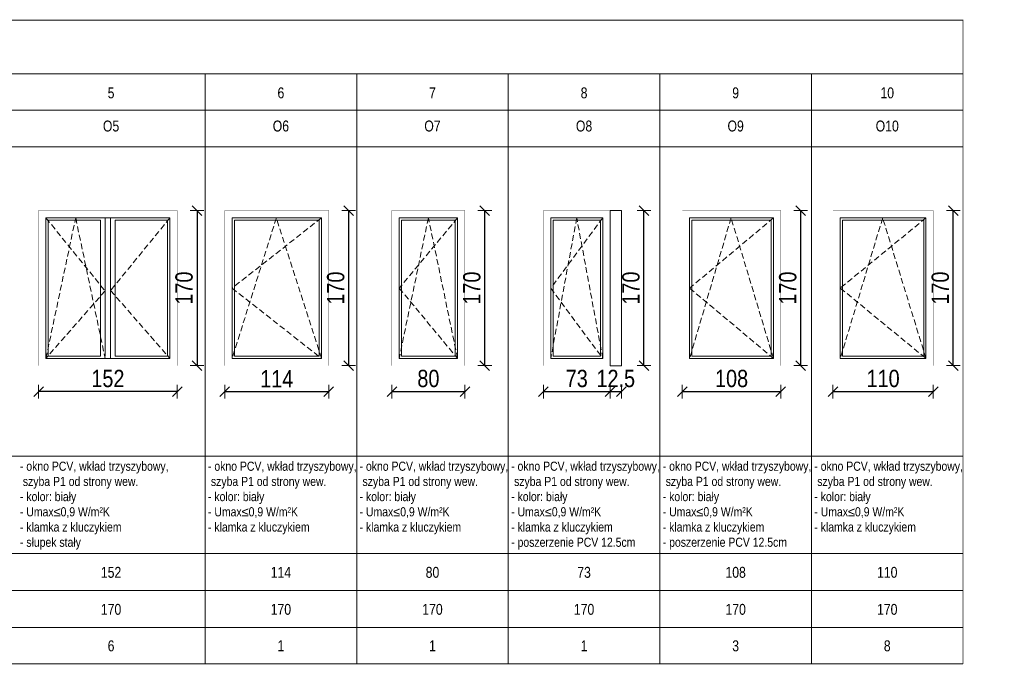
# Model space of a CAD drawing. Header units: millimetres. Extents: x 18880 to 99371, y -5529 to 27899.
# Tile 143 of 158: x 53011 to 54091, y 5936 to 6643. Entities that reach past the tile are written whole.
import ezdxf

# ---------------------------------------------------------------- set-up
doc = ezdxf.new("R2010")
doc.units = ezdxf.units.MM
doc.linetypes.add('DASHED', pattern=[19.05, 12.7, -6.35])
doc.layers.add('AA_OPIS', color=2, linetype='Continuous', lineweight=0)
doc.layers.add('AA_WIDOK', color=254, linetype='Continuous', lineweight=0)
doc.styles.add('1', font='ARIALN.TTF')
doc.styles.add('ARIAL', font='arial.ttf')
doc.styles.add('Arial Narrow', font='txt')
doc.dimstyles.new('1_50', dxfattribs={"dimscale": 10, "dimtxt": 1.9, "dimasz": 0.005, "dimexe": 0, "dimexo": 0, "dimgap": 0.45, "dimtad": 1, "dimdec": 4, "dimrnd": 0.5, "dimdsep": 46, "dimtxsty": '1', "dimblk1": 'DIM01', "dimblk2": 'DIM01', "dimsah": 1, "dimcen": 2, "dimdle": 25, "dimse1": 1, "dimse2": 1, "dimclrd": 1, "dimclrt": 2, "dimadec": 0, "dimazin": 0, "dimtfac": 0.66665, "dimtdec": 4, "dimtix": 1, "dimtmove": 0, "dimatfit": 3, "dimldrblk": 'DIM01', "dimfxl": 0, "dimtolj": 1, "dimtzin": 0, "dimarcsym": 0})

# ---------------------------------------------------------------- blocks, each defined once
blk = doc.blocks.new('DIM01')
at = {"color": 2}
blk.add_line((-106, -106), (106, 106), dxfattribs=at)
blk.add_line((0, -150), (0, 150))
blk = doc.blocks.new('*D1519')
at = {"layer": 'AA_OPIS', "color": 1, "lineweight": -2, "transparency": 16777216}
blk.add_line((53205.2, 6433.4), (53205.2, 6263.5), dxfattribs=at)
at = {"layer": 'Defpoints', "color": 0, "transparency": 16777216}
for p in [(53183.4, 6433.5), (53183.4, 6263.5), (53205.2, 6263.5)]:
    blk.add_point(p, dxfattribs=at)
at = {"layer": 'AA_OPIS', "color": 1, "lineweight": -2, "transparency": 16777216, "xscale": 0.05, "yscale": 0.05, "zscale": 0.05}
for p, rotation in [((53205.2, 6433.5), 90), ((53205.2, 6263.5), 270)]:
    blk.add_blockref('DIM01', p, dxfattribs=dict(at, rotation=rotation))
at = {"layer": 'AA_OPIS', "color": 2, "transparency": 16777216, "insert": (53191, 6348.5), "char_height": 19, "attachment_point": 5, "rotation": 90, "style": '1'}
blk.add_mtext('\\A1;170', dxfattribs=at)
blk = doc.blocks.new('*D1520')
at = {"layer": 'AA_OPIS', "color": 1, "lineweight": -2, "transparency": 16777216}
blk.add_line((53183.3, 6235.1), (53031.4, 6235.1), dxfattribs=at)
at = {"layer": 'Defpoints', "color": 0, "transparency": 16777216}
for p in [(53031.4, 6263.5), (53183.4, 6263.5), (53031.4, 6235.1)]:
    blk.add_point(p, dxfattribs=at)
at = {"layer": 'AA_OPIS', "color": 1, "lineweight": -2, "transparency": 16777216, "xscale": 0.05, "yscale": 0.05, "zscale": 0.05, "rotation": 180}
blk.add_blockref('DIM01', (53031.4, 6235.1), dxfattribs=at)
at = {"layer": 'AA_OPIS', "color": 1, "lineweight": -2, "transparency": 16777216, "xscale": 0.05, "yscale": 0.05, "zscale": 0.05}
blk.add_blockref('DIM01', (53183.4, 6235.1), dxfattribs=at)
at = {"layer": 'AA_OPIS', "color": 2, "transparency": 16777216, "insert": (53107.4, 6249.3), "char_height": 19, "attachment_point": 5, "style": '1'}
blk.add_mtext('\\A1;152', dxfattribs=at)
blk = doc.blocks.new('*D1521')
at = {"layer": 'AA_OPIS', "color": 1, "lineweight": -2, "transparency": 16777216}
blk.add_line((53235.7, 6235.1), (53349.6, 6235.1), dxfattribs=at)
at = {"layer": 'Defpoints', "color": 0, "transparency": 16777216}
for p in [(53235.6, 6263.5), (53349.6, 6263.5), (53349.6, 6235.1)]:
    blk.add_point(p, dxfattribs=at)
at = {"layer": 'AA_OPIS', "color": 1, "lineweight": -2, "transparency": 16777216, "xscale": 0.05, "yscale": 0.05, "zscale": 0.05, "rotation": 180}
blk.add_blockref('DIM01', (53235.6, 6235.1), dxfattribs=at)
at = {"layer": 'AA_OPIS', "color": 1, "lineweight": -2, "transparency": 16777216, "xscale": 0.05, "yscale": 0.05, "zscale": 0.05}
blk.add_blockref('DIM01', (53349.6, 6235.1), dxfattribs=at)
at = {"layer": 'AA_OPIS', "color": 2, "transparency": 16777216, "insert": (53292.6, 6249.1), "char_height": 19, "attachment_point": 5, "style": '1'}
blk.add_mtext('\\A1;114', dxfattribs=at)
blk = doc.blocks.new('*D1522')
at = {"layer": 'AA_OPIS', "color": 1, "lineweight": -2, "transparency": 16777216}
blk.add_line((53371.5, 6263.5), (53371.5, 6433.4), dxfattribs=at)
at = {"layer": 'Defpoints', "color": 0, "transparency": 16777216}
for p in [(53349.6, 6433.5), (53371.5, 6433.5), (53349.6, 6263.5)]:
    blk.add_point(p, dxfattribs=at)
at = {"layer": 'AA_OPIS', "color": 1, "lineweight": -2, "transparency": 16777216, "xscale": 0.05, "yscale": 0.05, "zscale": 0.05}
for p, rotation in [((53371.5, 6433.5), 90), ((53371.5, 6263.5), 270)]:
    blk.add_blockref('DIM01', p, dxfattribs=dict(at, rotation=rotation))
at = {"layer": 'AA_OPIS', "color": 2, "transparency": 16777216, "insert": (53357.3, 6348.5), "char_height": 19, "attachment_point": 5, "rotation": 90, "style": '1'}
blk.add_mtext('\\A1;170', dxfattribs=at)
blk = doc.blocks.new('*D1541')
at = {"layer": 'AA_OPIS', "color": 1, "lineweight": -2, "transparency": 16777216}
blk.add_line((53418.9, 6235.1), (53498.8, 6235.1), dxfattribs=at)
at = {"layer": 'Defpoints', "color": 0, "transparency": 16777216}
for p in [(53418.9, 6263.5), (53498.9, 6263.5), (53498.9, 6235.1)]:
    blk.add_point(p, dxfattribs=at)
at = {"layer": 'AA_OPIS', "color": 1, "lineweight": -2, "transparency": 16777216, "xscale": 0.05, "yscale": 0.05, "zscale": 0.05, "rotation": 180}
blk.add_blockref('DIM01', (53418.9, 6235.1), dxfattribs=at)
at = {"layer": 'AA_OPIS', "color": 1, "lineweight": -2, "transparency": 16777216, "xscale": 0.05, "yscale": 0.05, "zscale": 0.05}
blk.add_blockref('DIM01', (53498.9, 6235.1), dxfattribs=at)
at = {"layer": 'AA_OPIS', "color": 2, "transparency": 16777216, "insert": (53458.9, 6249.3), "char_height": 19, "attachment_point": 5, "style": '1'}
blk.add_mtext('\\A1;80', dxfattribs=at)
blk = doc.blocks.new('*D1542')
at = {"layer": 'AA_OPIS', "color": 1, "lineweight": -2, "transparency": 16777216}
blk.add_line((53520.8, 6263.5), (53520.8, 6433.4), dxfattribs=at)
at = {"layer": 'Defpoints', "color": 0, "transparency": 16777216}
for p in [(53498.9, 6433.5), (53520.8, 6433.5), (53498.9, 6263.5)]:
    blk.add_point(p, dxfattribs=at)
at = {"layer": 'AA_OPIS', "color": 1, "lineweight": -2, "transparency": 16777216, "xscale": 0.05, "yscale": 0.05, "zscale": 0.05}
for p, rotation in [((53520.8, 6433.5), 90), ((53520.8, 6263.5), 270)]:
    blk.add_blockref('DIM01', p, dxfattribs=dict(at, rotation=rotation))
at = {"layer": 'AA_OPIS', "color": 2, "transparency": 16777216, "insert": (53506.6, 6348.5), "char_height": 19, "attachment_point": 5, "rotation": 90, "style": '1'}
blk.add_mtext('\\A1;170', dxfattribs=at)
blk = doc.blocks.new('*D1543')
at = {"layer": 'AA_OPIS', "color": 1, "lineweight": -2, "transparency": 16777216}
blk.add_line((53585.2, 6235.1), (53658.1, 6235.1), dxfattribs=at)
at = {"layer": 'Defpoints', "color": 0, "transparency": 16777216}
for p in [(53585.1, 6263.5), (53658.1, 6263.5), (53658.1, 6235.1)]:
    blk.add_point(p, dxfattribs=at)
at = {"layer": 'AA_OPIS', "color": 1, "lineweight": -2, "transparency": 16777216, "xscale": 0.05, "yscale": 0.05, "zscale": 0.05, "rotation": 180}
blk.add_blockref('DIM01', (53585.1, 6235.1), dxfattribs=at)
at = {"layer": 'AA_OPIS', "color": 1, "lineweight": -2, "transparency": 16777216, "xscale": 0.05, "yscale": 0.05, "zscale": 0.05}
blk.add_blockref('DIM01', (53658.1, 6235.1), dxfattribs=at)
at = {"layer": 'AA_OPIS', "color": 2, "transparency": 16777216, "insert": (53621.6, 6249.3), "char_height": 19, "attachment_point": 5, "style": '1'}
blk.add_mtext('\\A1;73', dxfattribs=at)
blk = doc.blocks.new('*D1544')
at = {"layer": 'AA_OPIS', "color": 1, "lineweight": -2, "transparency": 16777216}
blk.add_line((53695.3, 6263.5), (53695.3, 6433.4), dxfattribs=at)
at = {"layer": 'Defpoints', "color": 0, "transparency": 16777216}
for p in [(53658.1, 6433.5), (53695.3, 6433.5), (53658.1, 6263.5)]:
    blk.add_point(p, dxfattribs=at)
at = {"layer": 'AA_OPIS', "color": 1, "lineweight": -2, "transparency": 16777216, "xscale": 0.05, "yscale": 0.05, "zscale": 0.05}
for p, rotation in [((53695.3, 6433.5), 90), ((53695.3, 6263.5), 270)]:
    blk.add_blockref('DIM01', p, dxfattribs=dict(at, rotation=rotation))
at = {"layer": 'AA_OPIS', "color": 2, "transparency": 16777216, "insert": (53681.1, 6348.5), "char_height": 19, "attachment_point": 5, "rotation": 90, "style": '1'}
blk.add_mtext('\\A1;170', dxfattribs=at)
blk = doc.blocks.new('*D1545')
at = {"layer": 'AA_OPIS', "color": 1, "lineweight": -2, "transparency": 16777216}
for p, q in [((53658.1, 6235.1), (53658, 6235.1)), ((53658.1, 6235.1), (53670.6, 6235.1)), ((53670.7, 6235.1), (53670.7, 6235.1))]:
    blk.add_line(p, q, dxfattribs=at)
at = {"layer": 'Defpoints', "color": 0, "transparency": 16777216}
for p in [(53658.1, 6263.5), (53670.6, 6263.5), (53670.6, 6235.1)]:
    blk.add_point(p, dxfattribs=at)
at = {"layer": 'AA_OPIS', "color": 1, "lineweight": -2, "transparency": 16777216, "xscale": 0.05, "yscale": 0.05, "zscale": 0.05}
blk.add_blockref('DIM01', (53658.1, 6235.1), dxfattribs=at)
at = {"layer": 'AA_OPIS', "color": 1, "lineweight": -2, "transparency": 16777216, "xscale": 0.05, "yscale": 0.05, "zscale": 0.05, "rotation": 180}
blk.add_blockref('DIM01', (53670.6, 6235.1), dxfattribs=at)
at = {"layer": 'AA_OPIS', "color": 2, "transparency": 16777216, "insert": (53664.4, 6249.3), "char_height": 19, "attachment_point": 5, "style": '1'}
blk.add_mtext('\\A1;12.5', dxfattribs=at)
blk = doc.blocks.new('*D1546')
at = {"layer": 'AA_OPIS', "color": 1, "lineweight": -2, "transparency": 16777216}
blk.add_line((53737.4, 6235.1), (53845.3, 6235.1), dxfattribs=at)
at = {"layer": 'Defpoints', "color": 0, "transparency": 16777216}
for p in [(53737.4, 6263.5), (53845.4, 6263.5), (53845.4, 6235.1)]:
    blk.add_point(p, dxfattribs=at)
at = {"layer": 'AA_OPIS', "color": 1, "lineweight": -2, "transparency": 16777216, "xscale": 0.05, "yscale": 0.05, "zscale": 0.05, "rotation": 180}
blk.add_blockref('DIM01', (53737.4, 6235.1), dxfattribs=at)
at = {"layer": 'AA_OPIS', "color": 1, "lineweight": -2, "transparency": 16777216, "xscale": 0.05, "yscale": 0.05, "zscale": 0.05}
blk.add_blockref('DIM01', (53845.4, 6235.1), dxfattribs=at)
at = {"layer": 'AA_OPIS', "color": 2, "transparency": 16777216, "insert": (53791.4, 6249.3), "char_height": 19, "attachment_point": 5, "style": '1'}
blk.add_mtext('\\A1;108', dxfattribs=at)
blk = doc.blocks.new('*D1547')
at = {"layer": 'AA_OPIS', "color": 1, "lineweight": -2, "transparency": 16777216}
blk.add_line((53867.3, 6263.5), (53867.3, 6433.4), dxfattribs=at)
at = {"layer": 'Defpoints', "color": 0, "transparency": 16777216}
for p in [(53845.4, 6433.5), (53867.3, 6433.5), (53845.4, 6263.5)]:
    blk.add_point(p, dxfattribs=at)
at = {"layer": 'AA_OPIS', "color": 1, "lineweight": -2, "transparency": 16777216, "xscale": 0.05, "yscale": 0.05, "zscale": 0.05}
for p, rotation in [((53867.3, 6433.5), 90), ((53867.3, 6263.5), 270)]:
    blk.add_blockref('DIM01', p, dxfattribs=dict(at, rotation=rotation))
at = {"layer": 'AA_OPIS', "color": 2, "transparency": 16777216, "insert": (53853.1, 6348.5), "char_height": 19, "attachment_point": 5, "rotation": 90, "style": '1'}
blk.add_mtext('\\A1;170', dxfattribs=at)
blk = doc.blocks.new('*D1548')
at = {"layer": 'AA_OPIS', "color": 1, "lineweight": -2, "transparency": 16777216}
blk.add_line((53902.7, 6235.1), (54012.6, 6235.1), dxfattribs=at)
at = {"layer": 'Defpoints', "color": 0, "transparency": 16777216}
for p in [(53902.6, 6263.5), (54012.6, 6263.5), (54012.6, 6235.1)]:
    blk.add_point(p, dxfattribs=at)
at = {"layer": 'AA_OPIS', "color": 1, "lineweight": -2, "transparency": 16777216, "xscale": 0.05, "yscale": 0.05, "zscale": 0.05, "rotation": 180}
blk.add_blockref('DIM01', (53902.6, 6235.1), dxfattribs=at)
at = {"layer": 'AA_OPIS', "color": 1, "lineweight": -2, "transparency": 16777216, "xscale": 0.05, "yscale": 0.05, "zscale": 0.05}
blk.add_blockref('DIM01', (54012.6, 6235.1), dxfattribs=at)
at = {"layer": 'AA_OPIS', "color": 2, "transparency": 16777216, "insert": (53957.6, 6249.3), "char_height": 19, "attachment_point": 5, "style": '1'}
blk.add_mtext('\\A1;110', dxfattribs=at)
blk = doc.blocks.new('*D1549')
at = {"layer": 'AA_OPIS', "color": 1, "lineweight": -2, "transparency": 16777216}
blk.add_line((54034.6, 6263.5), (54034.6, 6433.4), dxfattribs=at)
at = {"layer": 'Defpoints', "color": 0, "transparency": 16777216}
for p in [(54012.6, 6433.5), (54034.6, 6433.5), (54012.6, 6263.5)]:
    blk.add_point(p, dxfattribs=at)
at = {"layer": 'AA_OPIS', "color": 1, "lineweight": -2, "transparency": 16777216, "xscale": 0.05, "yscale": 0.05, "zscale": 0.05}
for p, rotation in [((54034.6, 6433.5), 90), ((54034.6, 6263.5), 270)]:
    blk.add_blockref('DIM01', p, dxfattribs=dict(at, rotation=rotation))
at = {"layer": 'AA_OPIS', "color": 2, "transparency": 16777216, "insert": (54020.4, 6348.5), "char_height": 19, "attachment_point": 5, "rotation": 90, "style": '1'}
blk.add_mtext('\\A1;170', dxfattribs=at)

msp = doc.modelspace()

# ---------------------------------------------------------------- linework, layer by layer
at = {"layer": 'AA_OPIS', "const_width": 1}
msp.add_lwpolyline([(54045.26541, 5936.52394), (51337.37013, 5936.52448), (51337.37034, 6642.30811), (54045.26656, 6642.30769), (54045.26541, 5936.52803)], dxfattribs=at)
at = {"layer": 'AA_OPIS'}
for points in [[(51337.37034, 6583.46289), (54045.26649, 6583.46235)], [(52002.37624, 6583.44284), (54045.26646, 6583.4425)], [(53214.00879, 6583.482), (53214.00918, 5936.51744)], [(53380.26026, 6583.48213), (53380.26066, 5936.51756)], [(53546.51174, 6583.48208), (53546.51213, 5936.51752)], [(53712.76321, 6583.48218), (53712.76361, 5936.51762)], [(53879.01469, 6583.50212), (53879.01508, 5936.53756)], [(51337.37034, 6543.46289), (54045.26646, 6543.46242)], [(52002.37624, 6543.44284), (54045.2664, 6543.44256)], [(51337.37034, 6503.46289), (54045.26635, 6503.46242)], [(52002.37624, 6503.44284), (54045.26633, 6503.44256)], [(51337.3702, 6164.1051), (54045.26578, 6164.1045)], [(51337.37013, 6057.66431), (54045.26555, 6057.66384)], [(51337.37014, 6057.66431), (54045.26555, 6057.66384)], [(51525.8516, 6017.08101), (54045.2655, 6017.08059)], [(51337.37014, 5976.49778), (54045.26545, 5976.49731)]]:
    msp.add_lwpolyline(points, dxfattribs=at)
at = {"layer": 'AA_OPIS', "linetype": 'DASHED', "ltscale": 0.5}
for points in [[(53039.38296, 6425.46329), (53104.38296, 6345.46329), (53039.38296, 6271.46329), (53072.06918, 6425.46329), (53104.38296, 6271.46329)], [(53175.38296, 6425.46329), (53110.38296, 6345.86894), (53175.38296, 6271.46329)], [(53341.63443, 6425.46341), (53243.63443, 6348.46335), (53341.63443, 6271.46329), (53292.13443, 6425.46341), (53243.63443, 6271.46329)], [(53490.88591, 6425.46336), (53426.88591, 6348.4633), (53490.88591, 6271.46324), (53458.88591, 6425.46336), (53426.88591, 6271.46324)], [(53650.13738, 6425.46346), (53593.13738, 6348.4634), (53650.13738, 6271.46334), (53621.63738, 6425.46346), (53593.13738, 6271.46334)], [(53837.38886, 6425.46371), (53745.38886, 6348.46365), (53837.38886, 6271.46359), (53790.88886, 6425.46371), (53745.38886, 6271.46359)], [(54004.64034, 6425.46326), (53910.64034, 6348.46319), (54004.64034, 6271.46313), (53957.14034, 6425.46326), (53910.64034, 6271.46313)]]:
    msp.add_lwpolyline(points, dxfattribs=at)
at = {"layer": 'AA_WIDOK', "color": 255, "const_width": 0.3}
for points in [[(53031.38296, 6263.46329), (53031.38296, 6433.46329), (53183.38296, 6433.46329), (53183.38296, 6263.46329)], [(53031.38296, 6263.4631), (53183.38296, 6263.4631)]]:
    msp.add_lwpolyline(points, dxfattribs=at)
at = {"layer": 'AA_WIDOK'}
for points in [[(53039.38296, 6425.46329), (53039.38296, 6271.46329)], [(53175.38296, 6425.46329), (53039.38296, 6425.46329)], [(53104.38296, 6425.46329), (53104.38296, 6273.96329)], [(53110.38296, 6425.46329), (53110.38296, 6271.46329)], [(53175.38296, 6271.46329), (53175.38296, 6425.46329)], [(53243.63443, 6271.46329), (53243.63443, 6425.46341)], [(53243.63443, 6425.46341), (53341.63443, 6425.46341)], [(53341.63443, 6425.46341), (53341.63443, 6271.46329)], [(53426.88591, 6271.46324), (53426.88591, 6425.46336)], [(53426.88591, 6425.46336), (53490.88591, 6425.46336)], [(53490.88591, 6425.46336), (53490.88591, 6271.46324)], [(53593.13738, 6271.46334), (53593.13738, 6425.46346)], [(53593.13738, 6425.46346), (53650.13738, 6425.46346)], [(53650.13738, 6425.46346), (53650.13738, 6271.46334)], [(53745.38886, 6271.46359), (53745.38886, 6425.46371)], [(53745.38886, 6425.46371), (53837.38886, 6425.46371)], [(53837.38886, 6425.46371), (53837.38886, 6271.46359)], [(53910.64034, 6271.46313), (53910.64034, 6425.46326)], [(53910.64034, 6425.46326), (54004.64034, 6425.46326)], [(54004.64034, 6425.46326), (54004.64034, 6271.46313)], [(53041.88296, 6422.96329), (53041.88296, 6273.96329)], [(53099.38296, 6422.96329), (53041.88296, 6422.96329)], [(53099.38296, 6273.96329), (53099.38296, 6422.96329)], [(53115.38296, 6422.96329), (53115.38296, 6273.96329)], [(53172.88296, 6422.96329), (53115.38296, 6422.96329)], [(53172.88296, 6273.96329), (53172.88296, 6422.96329)], [(53246.13443, 6422.96341), (53246.13443, 6273.96329)], [(53339.13443, 6422.96341), (53246.13443, 6422.96341)], [(53339.13443, 6273.96329), (53339.13443, 6422.96341)], [(53429.38591, 6422.96336), (53429.38591, 6273.96324)], [(53488.38591, 6422.96336), (53429.38591, 6422.96336)], [(53488.38591, 6273.96324), (53488.38591, 6422.96336)], [(53595.63738, 6422.96346), (53595.63738, 6273.96334)], [(53647.63738, 6422.96346), (53595.63738, 6422.96346)], [(53647.63738, 6273.96334), (53647.63738, 6422.96346)], [(53747.88886, 6422.96371), (53747.88886, 6273.96359)], [(53834.88886, 6422.96371), (53747.88886, 6422.96371)], [(53834.88886, 6273.96359), (53834.88886, 6422.96371)], [(53913.14034, 6422.96326), (53913.14034, 6273.96313)], [(54002.14034, 6422.96326), (53913.14034, 6422.96326)], [(54002.14034, 6273.96313), (54002.14034, 6422.96326)], [(53039.38296, 6271.46329), (53175.38296, 6271.46329)], [(53041.88296, 6273.96329), (53099.38296, 6273.96329)], [(53115.38296, 6273.96329), (53172.88296, 6273.96329)], [(53341.63443, 6271.46329), (53243.63443, 6271.46329)], [(53246.13443, 6273.96329), (53339.13443, 6273.96329)], [(53490.88591, 6271.46324), (53426.88591, 6271.46324)], [(53429.38591, 6273.96324), (53488.38591, 6273.96324)], [(53650.13738, 6271.46334), (53593.13738, 6271.46334)], [(53595.63738, 6273.96334), (53647.63738, 6273.96334)], [(53837.38886, 6271.46359), (53745.38886, 6271.46359)], [(53747.88886, 6273.96359), (53834.88886, 6273.96359)], [(54004.64034, 6271.46313), (53910.64034, 6271.46313)], [(53913.14034, 6273.96313), (54002.14034, 6273.96313)]]:
    msp.add_lwpolyline(points, dxfattribs=at)
at = {"layer": 'AA_WIDOK', "color": 255, "const_width": 0.3}
for points in [[(53235.63443, 6263.46329), (53235.63443, 6433.46341), (53349.63443, 6433.46341), (53349.63443, 6263.46329)], [(53418.88591, 6263.46324), (53418.88591, 6433.46336), (53498.88591, 6433.46336), (53498.88591, 6263.46324)], [(53585.13738, 6263.46334), (53585.13738, 6433.46346), (53658.13738, 6433.46346), (53658.13738, 6263.46334)], [(53737.38886, 6263.46359), (53737.38886, 6433.46371), (53845.38886, 6433.46371), (53845.38886, 6263.46359)], [(53902.64034, 6263.46313), (53902.64034, 6433.46326), (54012.64034, 6433.46326), (54012.64034, 6263.46313)]]:
    msp.add_lwpolyline(points, close=True, dxfattribs=at)
at = {"layer": 'AA_WIDOK'}
msp.add_lwpolyline([(53658.13738, 6433.46346), (53670.63738, 6433.46346), (53670.63738, 6263.46334), (53658.13738, 6263.46334)], close=True, dxfattribs=at)

# ---------------------------------------------------------------- texts
at = {"layer": 'AA_OPIS'}
for s, insert, char_height, width, attachment_point, style in [('{\\W0.8;5}', (53110.88323, 6568.57933), 12, 206.2511369, 2, 'ARIAL'), ('{\\W0.8;6}', (53297.1347, 6568.57943), 12, 166.2511369, 2, 'ARIAL'), ('{\\W0.8;7}', (53463.38618, 6568.57938), 12, 166.2511369, 2, 'ARIAL'), ('{\\W0.8;8}', (53629.63766, 6568.57948), 12, 166.2511369, 2, 'ARIAL'), ('{\\W0.8;9}', (53795.88913, 6568.59942), 12, 166.2511369, 2, 'ARIAL'), ('{\\W0.8;10}', (53962.14061, 6568.57927), 12, 166.2511369, 2, 'ARIAL'), ('{\\W0.8;O5}', (53110.88325, 6532.22792), 12, 206.2511325, 2, 'ARIAL'), ('{\\W0.8;O6}', (53297.13473, 6532.22802), 12, 166.2511325, 2, 'ARIAL'), ('{\\W0.8;O7}', (53463.3862, 6532.22798), 12, 166.2511325, 2, 'ARIAL'), ('{\\W0.8;O8}', (53629.63768, 6532.22808), 12, 166.2511325, 2, 'ARIAL'), ('{\\W0.8;O9}', (53795.88916, 6532.24802), 12, 166.2511325, 2, 'ARIAL'), ('{\\W0.8;O10}', (53962.14063, 6532.22787), 12, 166.2511325, 2, 'ARIAL'), ('{\\fArial Narrow|b0|i0|c238|p34;\\C2;- okno PCV, wkład trzyszybowy,\\P szyba P1 od strony wew.\\P\\pxi-1,l1;- kolor: biały\\P- Umax\\fArial Narrow|b0|i0|c0|p34;\\C256;≤\\fArial Narrow|b0|i0|c238|p34;0,9 W/m²K\\P- klamka z kluczykiem\\P- słupek stały}', (53010.94031, 6158.23743), 10, 299.9998938, 1, 'Arial Narrow'), ('{\\fArial Narrow|b0|i0|c238|p34;\\C2;- okno PCV, wkład trzyszybowy,\\P szyba P1 od strony wew.\\P\\pxi-1,l1;- kolor: biały\\P- Umax\\fArial Narrow|b0|i0|c0|p34;\\C256;≤\\fArial Narrow|b0|i0|c238|p34;0,9 W/m²K\\P- klamka z kluczykiem}', (53217.19178, 6158.23756), 10, 299.9998938, 1, 'Arial Narrow'), ('{\\fArial Narrow|b0|i0|c238|p34;\\C2;- okno PCV, wkład trzyszybowy,\\P szyba P1 od strony wew.\\P\\pxi-1,l1;- kolor: biały\\P- Umax\\fArial Narrow|b0|i0|c0|p34;\\C256;≤\\fArial Narrow|b0|i0|c238|p34;0,9 W/m²K\\P- klamka z kluczykiem}', (53383.44326, 6158.23751), 10, 299.9998938, 1, 'Arial Narrow'), ('{\\fArial Narrow|b0|i0|c238|p34;\\C2;- okno PCV, wkład trzyszybowy,\\P szyba P1 od strony wew.\\P\\pxi-1,l1;- kolor: biały\\P- Umax\\fArial Narrow|b0|i0|c0|p34;\\C256;≤\\fArial Narrow|b0|i0|c238|p34;0,9 W/m²K\\P- klamka z kluczykiem\\P- poszerzenie PCV 12.5cm}', (53549.69473, 6158.23761), 10, 299.9998938, 1, 'Arial Narrow'), ('{\\fArial Narrow|b0|i0|c238|p34;\\C2;- okno PCV, wkład trzyszybowy,\\P szyba P1 od strony wew.\\P\\pxi-1,l1;- kolor: biały\\P- Umax\\fArial Narrow|b0|i0|c0|p34;\\C256;≤\\fArial Narrow|b0|i0|c238|p34;0,9 W/m²K\\P- klamka z kluczykiem\\P- poszerzenie PCV 12.5cm}', (53715.94621, 6158.25755), 10, 299.9998938, 1, 'Arial Narrow'), ('{\\fArial Narrow|b0|i0|c238|p34;\\C2;- okno PCV, wkład trzyszybowy,\\P szyba P1 od strony wew.\\P\\pxi-1,l1;- kolor: biały\\P- Umax\\fArial Narrow|b0|i0|c0|p34;\\C256;≤\\fArial Narrow|b0|i0|c238|p34;0,9 W/m²K\\P- klamka z kluczykiem}', (53882.19769, 6158.2374), 10, 299.9998938, 1, 'Arial Narrow'), ('{\\W0.8;152}', (53110.88354, 6042.86061), 12, 206.2511517, 2, 'ARIAL'), ('{\\W0.8;114}', (53297.13506, 6042.86072), 12, 166.2510586, 2, 'ARIAL'), ('{\\W0.8;80}', (53463.38654, 6042.86067), 12, 166.2510586, 2, 'ARIAL'), ('{\\W0.8;73}', (53629.63801, 6042.86077), 12, 166.2510586, 2, 'ARIAL'), ('{\\W0.8;108}', (53795.88949, 6042.88071), 12, 166.2510586, 2, 'ARIAL'), ('{\\W0.8;110}', (53962.14097, 6042.86056), 12, 166.2510586, 2, 'ARIAL'), ('{\\W0.8;170}', (53110.88357, 6002.27739), 12, 206.2511468, 2, 'ARIAL'), ('{\\W0.8;170}', (53297.13509, 6002.27749), 12, 166.2510536, 2, 'ARIAL'), ('{\\W0.8;170}', (53463.38657, 6002.27744), 12, 166.2510536, 2, 'ARIAL'), ('{\\W0.8;170}', (53629.63804, 6002.27754), 12, 166.2510536, 2, 'ARIAL'), ('{\\W0.8;170}', (53795.88952, 6002.29748), 12, 166.2510536, 2, 'ARIAL'), ('{\\W0.8;170}', (53962.14099, 6002.27734), 12, 166.2510536, 2, 'ARIAL'), ('{\\W0.8;6}', (53110.88359, 5962.27792), 12, 206.2511419, 2, 'ARIAL'), ('{\\W0.8;1}', (53297.13512, 5962.27802), 12, 166.2510487, 2, 'ARIAL'), ('{\\W0.8;1}', (53463.38659, 5962.27797), 12, 166.2510487, 2, 'ARIAL'), ('{\\W0.8;1}', (53629.63807, 5962.27807), 12, 166.2510487, 2, 'ARIAL'), ('{\\W0.8;3}', (53795.88954, 5962.29801), 12, 166.2510487, 2, 'ARIAL'), ('{\\W0.8;8}', (53962.14102, 5962.27787), 12, 166.2510487, 2, 'ARIAL')]:
    msp.add_mtext(s, dxfattribs=dict(at, insert=insert, char_height=char_height, width=width, attachment_point=attachment_point, style=style))

# ---------------------------------------------------------------- dimensions: what is measured, and where the dimension line sits
for base, p1, p2, picture, middle in [((53205.21425, 6263.46329), (53183.38296, 6433.46329), (53183.38296, 6263.46329), '*D1519', (53191.01336, 6348.46329)), ((53371.54583, 6433.46341), (53349.63443, 6263.46329), (53349.63443, 6433.46341), '*D1522', (53357.34495, 6348.46335)), ((53520.79731, 6433.46336), (53498.88591, 6263.46324), (53498.88591, 6433.46336), '*D1542', (53506.59642, 6348.4633)), ((53695.28651, 6433.46346), (53658.13738, 6263.46334), (53658.13738, 6433.46346), '*D1544', (53681.08562, 6348.4634)), ((53867.30026, 6433.46371), (53845.38886, 6263.46359), (53845.38886, 6433.46371), '*D1547', (53853.09937, 6348.46365)), ((54034.55174, 6433.46326), (54012.64034, 6263.46313), (54012.64034, 6433.46326), '*D1549', (54020.35085, 6348.46319))]:
    dim = msp.add_linear_dim(base=base, p1=p1, p2=p2, angle=90, dimstyle='1_50', dxfattribs=at)
    dim.commit()
    dim.dimension.update_dxf_attribs({"geometry": picture, "text_midpoint": middle})
for base, p1, p2, picture, middle in [((53031.38296, 6235.0589), (53183.38296, 6263.4631), (53031.38296, 6263.4631), '*D1520', (53107.38296, 6249.25979)), ((53349.63443, 6235.0589), (53235.63443, 6263.46329), (53349.63443, 6263.46329), '*D1521', (53292.63443, 6249.09778)), ((53498.88591, 6235.05885), (53418.88591, 6263.46324), (53498.88591, 6263.46324), '*D1541', (53458.88591, 6249.25974)), ((53658.13738, 6235.05896), (53585.13738, 6263.46334), (53658.13738, 6263.46334), '*D1543', (53621.63738, 6249.25984)), ((53670.63738, 6235.05896), (53658.13738, 6263.46334), (53670.63738, 6263.46334), '*D1545', (53664.38738, 6249.25984)), ((53845.38886, 6235.05921), (53737.38886, 6263.46359), (53845.38886, 6263.46359), '*D1546', (53791.38886, 6249.26009)), ((54012.64034, 6235.05875), (53902.64034, 6263.46313), (54012.64034, 6263.46313), '*D1548', (53957.64034, 6249.25964))]:
    dim = msp.add_linear_dim(base=base, p1=p1, p2=p2, dimstyle='1_50', dxfattribs=at)
    dim.commit()
    dim.dimension.update_dxf_attribs({"geometry": picture, "text_midpoint": middle})

doc.saveas('drawing.dxf')
